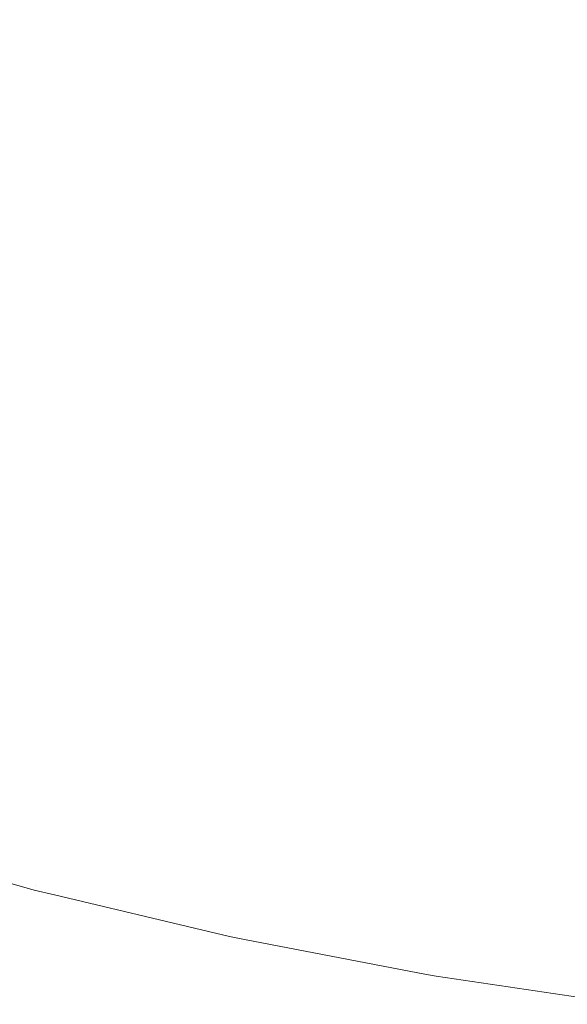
# Model space of a CAD drawing. Header units: centimetres. Extents: x -26.3 to 27.5, y 5.9 to 64.6.
# Tile 5 of 256: x -26.012 to -26.0005, y 5.901 to 5.9219. Entities that reach past the tile are written whole.
import ezdxf

# ---------------------------------------------------------------- set-up
doc = ezdxf.new("R2010")
doc.units = ezdxf.units.CM
doc.header["$LTSCALE"] = 2.54
doc.layers.add('Lucido design-1', color=7, linetype='Continuous')

# ---------------------------------------------------------------- blocks, each defined once
blk = doc.blocks.new('Gruppo-3-1')
at = {"color": 7, "linetype": 'Continuous', "lineweight": 9}
for points, invisible_edges in [([(-26.007043, 5.921459, -743.87228), (-26.010367, 5.9224, -743.87228), (-26.009651, 5.924738, -743.87556), (-26.006427, 5.923825, -743.87556)], 15), ([(-26.007043, 5.921459, -779.97228), (-26.010367, 5.9224, -779.97228), (-26.009651, 5.924738, -779.97556), (-26.006427, 5.923825, -779.97556)], 15), ([(-26.006484, 5.923606, -743.15306), (-26.009717, 5.924522, -743.15306), (-26.010449, 5.922133, -743.156442), (-26.007114, 5.921188, -743.156442)], 15), ([(-26.006484, 5.923606, -779.25306), (-26.009717, 5.924522, -779.25306), (-26.010449, 5.922133, -779.256442), (-26.007114, 5.921188, -779.256442)], 15), ([(-26.003682, 5.92066, -743.87228), (-26.007043, 5.921459, -743.87228), (-26.006427, 5.923825, -743.87556), (-26.003167, 5.92305, -743.87556)], 15), ([(-26.003682, 5.92066, -779.97228), (-26.007043, 5.921459, -779.97228), (-26.006427, 5.923825, -779.97556), (-26.003167, 5.92305, -779.97556)], 15), ([(-26.003215, 5.922829, -743.15306), (-26.006484, 5.923606, -743.15306), (-26.007114, 5.921188, -743.156442), (-26.003741, 5.920386, -743.156442)], 15), ([(-26.003215, 5.922829, -779.25306), (-26.006484, 5.923606, -779.25306), (-26.007114, 5.921188, -779.256442), (-26.003741, 5.920386, -779.256442)], 15), ([(-26.011044, 5.920191, -743.8689), (-26.014418, 5.921303, -743.8689), (-26.013648, 5.923482, -743.87228), (-26.010367, 5.9224, -743.87228)], 15), ([(-26.011044, 5.920191, -779.9689), (-26.014418, 5.921303, -779.9689), (-26.013648, 5.923482, -779.97228), (-26.010367, 5.9224, -779.97228)], 15), ([(-26.010449, 5.922133, -743.156442), (-26.013741, 5.923218, -743.156442), (-26.014525, 5.921, -743.159922), (-26.011138, 5.919884, -743.159922)], 15), ([(-26.010449, 5.922133, -779.256442), (-26.013741, 5.923218, -779.256442), (-26.014525, 5.921, -779.259922), (-26.011138, 5.919884, -779.259922)], 15), ([(-26.000291, 5.920004, -743.87228), (-26.003682, 5.92066, -743.87228), (-26.003167, 5.92305, -743.87556), (-25.999877, 5.922413, -743.87556)], 15), ([(-26.000291, 5.920004, -779.97228), (-26.003682, 5.92066, -779.97228), (-26.003167, 5.92305, -779.97556), (-25.999877, 5.922413, -779.97556)], 15), ([(-25.999916, 5.922191, -743.15306), (-26.003215, 5.922829, -743.15306), (-26.003741, 5.920386, -743.156442), (-26.000338, 5.919728, -743.156442)], 15), ([(-25.999916, 5.922191, -779.25306), (-26.003215, 5.922829, -779.25306), (-26.003741, 5.920386, -779.256442), (-26.000338, 5.919728, -779.256442)], 15), ([(-26.007625, 5.919223, -743.8689), (-26.011044, 5.920191, -743.8689), (-26.010367, 5.9224, -743.87228), (-26.007043, 5.921459, -743.87228)], 15), ([(-26.007625, 5.919223, -779.9689), (-26.011044, 5.920191, -779.9689), (-26.010367, 5.9224, -779.97228), (-26.007043, 5.921459, -779.97228)], 15), ([(-26.007114, 5.921188, -743.156442), (-26.010449, 5.922133, -743.156442), (-26.011138, 5.919884, -743.159922), (-26.007706, 5.918912, -743.159922)], 15), ([(-26.007114, 5.921188, -779.256442), (-26.010449, 5.922133, -779.256442), (-26.011138, 5.919884, -779.259922), (-26.007706, 5.918912, -779.259922)], 15), ([(-26.004169, 5.918401, -743.8689), (-26.007625, 5.919223, -743.8689), (-26.007043, 5.921459, -743.87228), (-26.003682, 5.92066, -743.87228)], 15), ([(-26.004169, 5.918401, -779.9689), (-26.007625, 5.919223, -779.9689), (-26.007043, 5.921459, -779.97228), (-26.003682, 5.92066, -779.97228)], 15), ([(-26.01168, 5.918113, -743.865425), (-26.015141, 5.919255, -743.865425), (-26.014418, 5.921303, -743.8689), (-26.011044, 5.920191, -743.8689)], 15), ([(-26.01168, 5.918113, -779.965425), (-26.015141, 5.919255, -779.965425), (-26.014418, 5.921303, -779.9689), (-26.011044, 5.920191, -779.9689)], 15), ([(-26.011138, 5.919884, -743.159922), (-26.014525, 5.921, -743.159922), (-26.015258, 5.918924, -743.163494), (-26.011782, 5.917778, -743.163494)], 15), ([(-26.011138, 5.919884, -779.259922), (-26.014525, 5.921, -779.259922), (-26.015258, 5.918924, -779.263494), (-26.011782, 5.917778, -779.263494)], 15), ([(-26.003741, 5.920386, -743.156442), (-26.007114, 5.921188, -743.156442), (-26.007706, 5.918912, -743.159922), (-26.004237, 5.918087, -743.159922)], 15), ([(-26.003741, 5.920386, -779.256442), (-26.007114, 5.921188, -779.256442), (-26.007706, 5.918912, -779.259922), (-26.004237, 5.918087, -779.259922)], 15), ([(-26.000681, 5.917726, -743.8689), (-26.004169, 5.918401, -743.8689), (-26.003682, 5.92066, -743.87228), (-26.000291, 5.920004, -743.87228)], 15), ([(-26.000681, 5.917726, -779.9689), (-26.004169, 5.918401, -779.9689), (-26.003682, 5.92066, -779.97228), (-26.000291, 5.920004, -779.97228)], 15), ([(-26.000338, 5.919728, -743.156442), (-26.003741, 5.920386, -743.156442), (-26.004237, 5.918087, -743.159922), (-26.000735, 5.91741, -743.159922)], 15), ([(-26.000338, 5.919728, -779.256442), (-26.003741, 5.920386, -779.256442), (-26.004237, 5.918087, -779.259922), (-26.000735, 5.91741, -779.259922)], 15), ([(-26.008173, 5.91712, -743.865425), (-26.01168, 5.918113, -743.865425), (-26.011044, 5.920191, -743.8689), (-26.007625, 5.919223, -743.8689)], 15), ([(-26.008173, 5.91712, -779.965425), (-26.01168, 5.918113, -779.965425), (-26.011044, 5.920191, -779.9689), (-26.007625, 5.919223, -779.9689)], 15), ([(-25.997167, 5.9172, -743.8689), (-26.000681, 5.917726, -743.8689), (-26.000291, 5.920004, -743.87228), (-25.996874, 5.919492, -743.87228)], 15), ([(-25.997167, 5.9172, -779.9689), (-26.000681, 5.917726, -779.9689), (-26.000291, 5.920004, -779.97228), (-25.996874, 5.919492, -779.97228)], 15), ([(-26.007706, 5.918912, -743.159922), (-26.011138, 5.919884, -743.159922), (-26.011782, 5.917778, -743.163494), (-26.008261, 5.916781, -743.163494)], 15), ([(-26.007706, 5.918912, -779.259922), (-26.011138, 5.919884, -779.259922), (-26.011782, 5.917778, -779.263494), (-26.008261, 5.916781, -779.263494)], 15), ([(-25.99691, 5.919215, -743.156442), (-26.000338, 5.919728, -743.156442), (-26.000735, 5.91741, -743.159922), (-25.997208, 5.916882, -743.159922)], 15), ([(-25.99691, 5.919215, -779.256442), (-26.000338, 5.919728, -779.256442), (-26.000735, 5.91741, -779.259922), (-25.997208, 5.916882, -779.259922)], 15), ([(-26.012274, 5.916173, -743.861861), (-26.015818, 5.917341, -743.861861), (-26.015141, 5.919255, -743.865425), (-26.01168, 5.918113, -743.865425)], 15), ([(-26.012274, 5.916173, -779.961861), (-26.015818, 5.917341, -779.961861), (-26.015141, 5.919255, -779.965425), (-26.01168, 5.918113, -779.965425)], 15), ([(-26.004627, 5.916277, -743.865425), (-26.008173, 5.91712, -743.865425), (-26.007625, 5.919223, -743.8689), (-26.004169, 5.918401, -743.8689)], 15), ([(-26.004627, 5.916277, -779.965425), (-26.008173, 5.91712, -779.965425), (-26.007625, 5.919223, -779.9689), (-26.004169, 5.918401, -779.9689)], 15), ([(-26.011782, 5.917778, -743.163494), (-26.015258, 5.918924, -743.163494), (-26.01594, 5.916993, -743.167152), (-26.012382, 5.91582, -743.167152)], 15), ([(-26.011782, 5.917778, -779.263494), (-26.015258, 5.918924, -779.263494), (-26.01594, 5.916993, -779.267152), (-26.012382, 5.91582, -779.267152)], 15), ([(-26.004237, 5.918087, -743.159922), (-26.007706, 5.918912, -743.159922), (-26.008261, 5.916781, -743.163494), (-26.004701, 5.915935, -743.163494)], 15), ([(-26.004237, 5.918087, -779.259922), (-26.007706, 5.918912, -779.259922), (-26.008261, 5.916781, -779.263494), (-26.004701, 5.915935, -779.263494)], 15), ([(-26.001048, 5.915585, -743.865425), (-26.004627, 5.916277, -743.865425), (-26.004169, 5.918401, -743.8689), (-26.000681, 5.917726, -743.8689)], 15), ([(-26.001048, 5.915585, -779.965425), (-26.004627, 5.916277, -779.965425), (-26.004169, 5.918401, -779.9689), (-26.000681, 5.917726, -779.9689)], 15), ([(-26.008684, 5.915156, -743.861861), (-26.012274, 5.916173, -743.861861), (-26.01168, 5.918113, -743.865425), (-26.008173, 5.91712, -743.865425)], 15), ([(-26.008684, 5.915156, -779.961861), (-26.012274, 5.916173, -779.961861), (-26.01168, 5.918113, -779.965425), (-26.008173, 5.91712, -779.965425)], 15), ([(-26.000735, 5.91741, -743.159922), (-26.004237, 5.918087, -743.159922), (-26.004701, 5.915935, -743.163494), (-26.001107, 5.91524, -743.163494)], 15), ([(-26.000735, 5.91741, -779.259922), (-26.004237, 5.918087, -779.259922), (-26.004701, 5.915935, -779.263494), (-26.001107, 5.91524, -779.263494)], 15), ([(-26.008261, 5.916781, -743.163494), (-26.011782, 5.917778, -743.163494), (-26.012382, 5.91582, -743.167152), (-26.008777, 5.914799, -743.167152)], 15), ([(-26.008261, 5.916781, -779.263494), (-26.011782, 5.917778, -779.263494), (-26.012382, 5.91582, -779.267152), (-26.008777, 5.914799, -779.267152)], 15), ([(-25.997443, 5.915045, -743.865425), (-26.001048, 5.915585, -743.865425), (-26.000681, 5.917726, -743.8689), (-25.997167, 5.9172, -743.8689)], 15), ([(-25.997443, 5.915045, -779.965425), (-26.001048, 5.915585, -779.965425), (-26.000681, 5.917726, -779.9689), (-25.997167, 5.9172, -779.9689)], 15), ([(-25.997208, 5.916882, -743.159922), (-26.000735, 5.91741, -743.159922), (-26.001107, 5.91524, -743.163494), (-25.997488, 5.914698, -743.163494)], 15), ([(-25.997208, 5.916882, -779.259922), (-26.000735, 5.91741, -779.259922), (-26.001107, 5.91524, -779.263494), (-25.997488, 5.914698, -779.263494)], 15), ([(-26.005054, 5.914293, -743.861861), (-26.008684, 5.915156, -743.861861), (-26.008173, 5.91712, -743.865425), (-26.004627, 5.916277, -743.865425)], 15), ([(-26.005054, 5.914293, -779.961861), (-26.008684, 5.915156, -779.961861), (-26.008173, 5.91712, -779.965425), (-26.004627, 5.916277, -779.965425)], 15), ([(-26.004701, 5.915935, -743.163494), (-26.008261, 5.916781, -743.163494), (-26.008777, 5.914799, -743.167152), (-26.005132, 5.913932, -743.167152)], 15), ([(-26.004701, 5.915935, -779.263494), (-26.008261, 5.916781, -779.263494), (-26.008777, 5.914799, -779.267152), (-26.005132, 5.913932, -779.267152)], 15), ([(-26.001391, 5.913584, -743.861861), (-26.005054, 5.914293, -743.861861), (-26.004627, 5.916277, -743.865425), (-26.001048, 5.915585, -743.865425)], 15), ([(-26.001391, 5.913584, -779.961861), (-26.005054, 5.914293, -779.961861), (-26.004627, 5.916277, -779.965425), (-26.001048, 5.915585, -779.965425)], 15), ([(-26.009159, 5.913333, -743.858213), (-26.012826, 5.914371, -743.858213), (-26.012274, 5.916173, -743.861861), (-26.008684, 5.915156, -743.861861)], 15), ([(-26.009159, 5.913333, -779.958213), (-26.012826, 5.914371, -779.958213), (-26.012274, 5.916173, -779.961861), (-26.008684, 5.915156, -779.961861)], 15), ([(-26.008777, 5.914799, -743.167152), (-26.012382, 5.91582, -743.167152), (-26.012936, 5.914012, -743.17089), (-26.009254, 5.912969, -743.17089)], 15), ([(-26.008777, 5.914799, -779.267152), (-26.012382, 5.91582, -779.267152), (-26.012936, 5.914012, -779.27089), (-26.009254, 5.912969, -779.27089)], 15), ([(-26.001107, 5.91524, -743.163494), (-26.004701, 5.915935, -743.163494), (-26.005132, 5.913932, -743.167152), (-26.001453, 5.913221, -743.167152)], 15), ([(-26.001107, 5.91524, -779.263494), (-26.004701, 5.915935, -779.263494), (-26.005132, 5.913932, -779.267152), (-26.001453, 5.913221, -779.267152)], 15), ([(-25.997701, 5.913032, -743.861861), (-26.001391, 5.913584, -743.861861), (-26.001048, 5.915585, -743.865425), (-25.997443, 5.915045, -743.865425)], 15), ([(-25.997701, 5.913032, -779.961861), (-26.001391, 5.913584, -779.961861), (-26.001048, 5.915585, -779.965425), (-25.997443, 5.915045, -779.965425)], 15), ([(-26.005451, 5.912451, -743.858213), (-26.009159, 5.913333, -743.858213), (-26.008684, 5.915156, -743.861861), (-26.005054, 5.914293, -743.861861)], 15), ([(-26.005451, 5.912451, -779.958213), (-26.009159, 5.913333, -779.958213), (-26.008684, 5.915156, -779.961861), (-26.005054, 5.914293, -779.961861)], 15), ([(-25.997488, 5.914698, -743.163494), (-26.001107, 5.91524, -743.163494), (-26.001453, 5.913221, -743.167152), (-25.997748, 5.912666, -743.167152)], 15), ([(-25.997488, 5.914698, -779.263494), (-26.001107, 5.91524, -779.263494), (-26.001453, 5.913221, -779.267152), (-25.997748, 5.912666, -779.267152)], 15), ([(-26.005132, 5.913932, -743.167152), (-26.008777, 5.914799, -743.167152), (-26.009254, 5.912969, -743.17089), (-26.00553, 5.912084, -743.17089)], 15), ([(-26.005132, 5.913932, -779.267152), (-26.008777, 5.914799, -779.267152), (-26.009254, 5.912969, -779.27089), (-26.00553, 5.912084, -779.27089)], 15), ([(-26.009596, 5.911655, -743.854488), (-26.013333, 5.912714, -743.854488), (-26.012826, 5.914371, -743.858213), (-26.009159, 5.913333, -743.858213)], 15), ([(-26.009596, 5.911655, -779.954488), (-26.013333, 5.912714, -779.954488), (-26.012826, 5.914371, -779.958213), (-26.009159, 5.913333, -779.958213)], 15), ([(-26.00171, 5.911728, -743.858213), (-26.005451, 5.912451, -743.858213), (-26.005054, 5.914293, -743.861861), (-26.001391, 5.913584, -743.861861)], 15), ([(-26.00171, 5.911728, -779.958213), (-26.005451, 5.912451, -779.958213), (-26.005054, 5.914293, -779.961861), (-26.001391, 5.913584, -779.961861)], 15), ([(-26.009254, 5.912969, -743.17089), (-26.012936, 5.914012, -743.17089), (-26.013443, 5.912356, -743.174699), (-26.00969, 5.911294, -743.174699)], 15), ([(-26.009254, 5.912969, -779.27089), (-26.012936, 5.914012, -779.27089), (-26.013443, 5.912356, -779.274699), (-26.00969, 5.911294, -779.274699)], 15), ([(-26.001453, 5.913221, -743.167152), (-26.005132, 5.913932, -743.167152), (-26.00553, 5.912084, -743.17089), (-26.001773, 5.911357, -743.17089)], 15), ([(-26.001453, 5.913221, -779.267152), (-26.005132, 5.913932, -779.267152), (-26.00553, 5.912084, -779.27089), (-26.001773, 5.911357, -779.27089)], 15), ([(-25.997941, 5.911163, -743.858213), (-26.00171, 5.911728, -743.858213), (-26.001391, 5.913584, -743.861861), (-25.997701, 5.913032, -743.861861)], 15), ([(-25.997941, 5.911163, -779.958213), (-26.00171, 5.911728, -779.958213), (-26.001391, 5.913584, -779.961861), (-25.997701, 5.913032, -779.961861)], 15), ([(-26.005817, 5.910756, -743.854488), (-26.009596, 5.911655, -743.854488), (-26.009159, 5.913333, -743.858213), (-26.005451, 5.912451, -743.858213)], 15), ([(-26.005817, 5.910756, -779.954488), (-26.009596, 5.911655, -779.954488), (-26.009159, 5.913333, -779.958213), (-26.005451, 5.912451, -779.958213)], 15), ([(-25.997748, 5.912666, -743.167152), (-26.001453, 5.913221, -743.167152), (-26.001773, 5.911357, -743.17089), (-25.997988, 5.910791, -743.17089)], 15), ([(-25.997748, 5.912666, -779.267152), (-26.001453, 5.913221, -779.267152), (-26.001773, 5.911357, -779.27089), (-25.997988, 5.910791, -779.27089)], 15), ([(-26.00553, 5.912084, -743.17089), (-26.009254, 5.912969, -743.17089), (-26.00969, 5.911294, -743.174699), (-26.005895, 5.910391, -743.174699)], 15), ([(-26.00553, 5.912084, -779.27089), (-26.009254, 5.912969, -779.27089), (-26.00969, 5.911294, -779.274699), (-26.005895, 5.910391, -779.274699)], 15), ([(-26.009994, 5.910126, -743.850691), (-26.013796, 5.911202, -743.850691), (-26.013333, 5.912714, -743.854488), (-26.009596, 5.911655, -743.854488)], 15), ([(-26.009994, 5.910126, -779.950691), (-26.013796, 5.911202, -779.950691), (-26.013333, 5.912714, -779.954488), (-26.009596, 5.911655, -779.954488)], 15), ([(-26.002003, 5.910019, -743.854488), (-26.005817, 5.910756, -743.854488), (-26.005451, 5.912451, -743.858213), (-26.00171, 5.911728, -743.858213)], 15), ([(-26.002003, 5.910019, -779.954488), (-26.005817, 5.910756, -779.954488), (-26.005451, 5.912451, -779.958213), (-26.00171, 5.911728, -779.958213)], 15), ([(-26.00969, 5.911294, -743.174699), (-26.013443, 5.912356, -743.174699), (-26.013902, 5.910856, -743.178574), (-26.010085, 5.909775, -743.178574)], 15), ([(-26.00969, 5.911294, -779.274699), (-26.013443, 5.912356, -779.274699), (-26.013902, 5.910856, -779.278574), (-26.010085, 5.909775, -779.278574)], 15), ([(-26.001773, 5.911357, -743.17089), (-26.00553, 5.912084, -743.17089), (-26.005895, 5.910391, -743.174699), (-26.002066, 5.909651, -743.174699)], 15), ([(-26.001773, 5.911357, -779.27089), (-26.00553, 5.912084, -779.27089), (-26.005895, 5.910391, -779.274699), (-26.002066, 5.909651, -779.274699)], 15), ([(-26.00615, 5.909211, -743.850691), (-26.009994, 5.910126, -743.850691), (-26.009596, 5.911655, -743.854488), (-26.005817, 5.910756, -743.854488)], 15), ([(-26.00615, 5.909211, -779.950691), (-26.009994, 5.910126, -779.950691), (-26.009596, 5.911655, -779.954488), (-26.005817, 5.910756, -779.954488)], 15), ([(-25.998161, 5.909444, -743.854488), (-26.002003, 5.910019, -743.854488), (-26.00171, 5.911728, -743.858213), (-25.997941, 5.911163, -743.858213)], 15), ([(-25.998161, 5.909444, -779.954488), (-26.002003, 5.910019, -779.954488), (-26.00171, 5.911728, -779.958213), (-25.997941, 5.911163, -779.958213)], 15), ([(-26.010353, 5.908747, -743.846829), (-26.014213, 5.90984, -743.846829), (-26.013796, 5.911202, -743.850691), (-26.009994, 5.910126, -743.850691)], 15), ([(-26.010353, 5.908747, -779.946829), (-26.014213, 5.90984, -779.946829), (-26.013796, 5.911202, -779.950691), (-26.009994, 5.910126, -779.950691)], 15), ([(-26.005895, 5.910391, -743.174699), (-26.00969, 5.911294, -743.174699), (-26.010085, 5.909775, -743.178574), (-26.006226, 5.908857, -743.178574)], 15), ([(-26.005895, 5.910391, -779.274699), (-26.00969, 5.911294, -779.274699), (-26.010085, 5.909775, -779.278574), (-26.006226, 5.908857, -779.278574)], 15), ([(-25.997988, 5.910791, -743.17089), (-26.001773, 5.911357, -743.17089), (-26.002066, 5.909651, -743.174699), (-25.998208, 5.909073, -743.174699)], 15), ([(-25.997988, 5.910791, -779.27089), (-26.001773, 5.911357, -779.27089), (-26.002066, 5.909651, -779.274699), (-25.998208, 5.909073, -779.274699)], 15), ([(-26.010085, 5.909775, -743.178574), (-26.013902, 5.910856, -743.178574), (-26.014314, 5.909513, -743.182507), (-26.010439, 5.908416, -743.182507)], 15), ([(-26.010085, 5.909775, -779.278574), (-26.013902, 5.910856, -779.278574), (-26.014314, 5.909513, -779.282507), (-26.010439, 5.908416, -779.282507)], 15), ([(-26.00227, 5.908461, -743.850691), (-26.00615, 5.909211, -743.850691), (-26.005817, 5.910756, -743.854488), (-26.002003, 5.910019, -743.854488)], 15), ([(-26.00227, 5.908461, -779.950691), (-26.00615, 5.909211, -779.950691), (-26.005817, 5.910756, -779.954488), (-26.002003, 5.910019, -779.954488)], 15), ([(-26.002066, 5.909651, -743.174699), (-26.005895, 5.910391, -743.174699), (-26.006226, 5.908857, -743.178574), (-26.002331, 5.908104, -743.178574)], 15), ([(-26.002066, 5.909651, -779.274699), (-26.005895, 5.910391, -779.274699), (-26.006226, 5.908857, -779.278574), (-26.002331, 5.908104, -779.278574)], 15), ([(-26.00645, 5.907819, -743.846829), (-26.010353, 5.908747, -743.846829), (-26.009994, 5.910126, -743.850691), (-26.00615, 5.909211, -743.850691)], 15), ([(-26.00645, 5.907819, -779.946829), (-26.010353, 5.908747, -779.946829), (-26.009994, 5.910126, -779.950691), (-26.00615, 5.909211, -779.950691)], 15), ([(-25.998361, 5.907876, -743.850691), (-26.00227, 5.908461, -743.850691), (-26.002003, 5.910019, -743.854488), (-25.998161, 5.909444, -743.854488)], 15), ([(-25.998361, 5.907876, -779.950691), (-26.00227, 5.908461, -779.950691), (-26.002003, 5.910019, -779.954488), (-25.998161, 5.909444, -779.954488)], 15), ([(-26.010672, 5.907523, -743.842909), (-26.014584, 5.908631, -743.842909), (-26.014213, 5.90984, -743.846829), (-26.010353, 5.908747, -743.846829)], 15), ([(-26.010672, 5.907523, -779.942909), (-26.014584, 5.908631, -779.942909), (-26.014213, 5.90984, -779.946829), (-26.010353, 5.908747, -779.946829)], 15), ([(-26.006226, 5.908857, -743.178574), (-26.010085, 5.909775, -743.178574), (-26.010439, 5.908416, -743.182507), (-26.006522, 5.907484, -743.182507)], 15), ([(-26.006226, 5.908857, -779.278574), (-26.010085, 5.909775, -779.278574), (-26.010439, 5.908416, -779.282507), (-26.006522, 5.907484, -779.282507)], 15), ([(-25.998208, 5.909073, -743.174699), (-26.002066, 5.909651, -743.174699), (-26.002331, 5.908104, -743.178574), (-25.998408, 5.907517, -743.178574)], 15), ([(-25.998208, 5.909073, -779.274699), (-26.002066, 5.909651, -779.274699), (-26.002331, 5.908104, -779.278574), (-25.998408, 5.907517, -779.278574)], 15), ([(-26.010439, 5.908416, -743.182507), (-26.014314, 5.909513, -743.182507), (-26.014676, 5.908329, -743.186492), (-26.010751, 5.907218, -743.186492)], 15), ([(-26.010439, 5.908416, -779.282507), (-26.014314, 5.909513, -779.282507), (-26.014676, 5.908329, -779.286492), (-26.010751, 5.907218, -779.286492)], 15), ([(-26.00251, 5.907057, -743.846829), (-26.00645, 5.907819, -743.846829), (-26.00615, 5.909211, -743.850691), (-26.00227, 5.908461, -743.850691)], 15), ([(-26.00251, 5.907057, -779.946829), (-26.00645, 5.907819, -779.946829), (-26.00615, 5.909211, -779.950691), (-26.00227, 5.908461, -779.950691)], 15), ([(-26.006716, 5.906582, -743.842909), (-26.010672, 5.907523, -743.842909), (-26.010353, 5.908747, -743.846829), (-26.00645, 5.907819, -743.846829)], 15), ([(-26.006716, 5.906582, -779.942909), (-26.010672, 5.907523, -779.942909), (-26.010353, 5.908747, -779.946829), (-26.00645, 5.907819, -779.946829)], 15), ([(-26.002331, 5.908104, -743.178574), (-26.006226, 5.908857, -743.178574), (-26.006522, 5.907484, -743.182507), (-26.002568, 5.906719, -743.182507)], 15), ([(-26.002331, 5.908104, -779.278574), (-26.006226, 5.908857, -779.278574), (-26.006522, 5.907484, -779.282507), (-26.002568, 5.906719, -779.282507)], 15), ([(-26.01095, 5.906455, -743.838936), (-26.014907, 5.907575, -743.838936), (-26.014584, 5.908631, -743.842909), (-26.010672, 5.907523, -743.842909)], 15), ([(-26.01095, 5.906455, -779.938936), (-26.014907, 5.907575, -779.938936), (-26.014584, 5.908631, -779.942909), (-26.010672, 5.907523, -779.942909)], 15), ([(-26.010751, 5.907218, -743.186492), (-26.014676, 5.908329, -743.186492), (-26.01499, 5.907306, -743.190522), (-26.011021, 5.906182, -743.190522)], 15), ([(-26.010751, 5.907218, -779.286492), (-26.014676, 5.908329, -779.286492), (-26.01499, 5.907306, -779.290522), (-26.011021, 5.906182, -779.290522)], 15), ([(-26.006522, 5.907484, -743.182507), (-26.010439, 5.908416, -743.182507), (-26.010751, 5.907218, -743.186492), (-26.006783, 5.906274, -743.186492)], 15), ([(-26.006522, 5.907484, -779.282507), (-26.010439, 5.908416, -779.282507), (-26.010751, 5.907218, -779.286492), (-26.006783, 5.906274, -779.286492)], 15), ([(-25.998542, 5.906463, -743.846829), (-26.00251, 5.907057, -743.846829), (-26.00227, 5.908461, -743.850691), (-25.998361, 5.907876, -743.850691)], 15), ([(-25.998542, 5.906463, -779.946829), (-26.00251, 5.907057, -779.946829), (-26.00227, 5.908461, -779.950691), (-25.998361, 5.907876, -779.950691)], 15), ([(-25.998408, 5.907517, -743.178574), (-26.002331, 5.908104, -743.178574), (-26.002568, 5.906719, -743.182507), (-25.998586, 5.906123, -743.182507)], 15), ([(-25.998408, 5.907517, -779.278574), (-26.002331, 5.908104, -779.278574), (-26.002568, 5.906719, -779.282507), (-25.998586, 5.906123, -779.282507)], 15), ([(-26.002724, 5.90581, -743.842909), (-26.006716, 5.906582, -743.842909), (-26.00645, 5.907819, -743.846829), (-26.00251, 5.907057, -743.846829)], 15), ([(-26.002724, 5.90581, -779.942909), (-26.006716, 5.906582, -779.942909), (-26.00645, 5.907819, -779.946829), (-26.00251, 5.907057, -779.946829)], 15), ([(-26.011187, 5.905546, -743.834917), (-26.015182, 5.906677, -743.834917), (-26.014907, 5.907575, -743.838936), (-26.01095, 5.906455, -743.838936)], 15), ([(-26.011187, 5.905546, -779.934917), (-26.015182, 5.906677, -779.934917), (-26.014907, 5.907575, -779.938936), (-26.01095, 5.906455, -779.938936)], 15), ([(-26.006949, 5.905503, -743.838936), (-26.01095, 5.906455, -743.838936), (-26.010672, 5.907523, -743.842909), (-26.006716, 5.906582, -743.842909)], 15), ([(-26.006949, 5.905503, -779.938936), (-26.01095, 5.906455, -779.938936), (-26.010672, 5.907523, -779.942909), (-26.006716, 5.906582, -779.942909)], 15), ([(-26.002568, 5.906719, -743.182507), (-26.006522, 5.907484, -743.182507), (-26.006783, 5.906274, -743.186492), (-26.002778, 5.905499, -743.186492)], 15), ([(-26.002568, 5.906719, -779.282507), (-26.006522, 5.907484, -779.282507), (-26.006783, 5.906274, -779.286492), (-26.002778, 5.905499, -779.286492)], 15), ([(-26.011021, 5.906182, -743.190522), (-26.01499, 5.907306, -743.190522), (-26.015253, 5.906445, -743.194589), (-26.011248, 5.905311, -743.194589)], 15), ([(-26.011021, 5.906182, -779.290522), (-26.01499, 5.907306, -779.290522), (-26.015253, 5.906445, -779.294589), (-26.011248, 5.905311, -779.294589)], 15), ([(-26.006783, 5.906274, -743.186492), (-26.010751, 5.907218, -743.186492), (-26.011021, 5.906182, -743.190522), (-26.007008, 5.905228, -743.190522)], 15), ([(-26.006783, 5.906274, -779.286492), (-26.010751, 5.907218, -779.286492), (-26.011021, 5.906182, -779.290522), (-26.007008, 5.905228, -779.290522)], 15), ([(-25.998703, 5.905208, -743.842909), (-26.002724, 5.90581, -743.842909), (-26.00251, 5.907057, -743.846829), (-25.998542, 5.906463, -743.846829)], 15), ([(-25.998703, 5.905208, -779.942909), (-26.002724, 5.90581, -779.942909), (-26.00251, 5.907057, -779.946829), (-25.998542, 5.906463, -779.946829)], 15), ([(-26.011382, 5.904797, -743.83086), (-26.015409, 5.905937, -743.83086), (-26.015182, 5.906677, -743.834917), (-26.011187, 5.905546, -743.834917)], 15), ([(-26.011382, 5.904797, -779.93086), (-26.015409, 5.905937, -779.93086), (-26.015182, 5.906677, -779.934917), (-26.011187, 5.905546, -779.934917)], 15), ([(-25.998586, 5.906123, -743.182507), (-26.002568, 5.906719, -743.182507), (-26.002778, 5.905499, -743.186492), (-25.998743, 5.904895, -743.186492)], 15), ([(-25.998586, 5.906123, -779.282507), (-26.002568, 5.906719, -779.282507), (-26.002778, 5.905499, -779.286492), (-25.998743, 5.904895, -779.286492)], 15), ([(-26.011248, 5.905311, -743.194589), (-26.015253, 5.906445, -743.194589), (-26.015467, 5.905748, -743.198686), (-26.011432, 5.904605, -743.198686)], 15), ([(-26.011248, 5.905311, -779.294589), (-26.015253, 5.906445, -779.294589), (-26.015467, 5.905748, -779.298686), (-26.011432, 5.904605, -779.298686)], 15), ([(-26.007147, 5.904585, -743.834917), (-26.011187, 5.905546, -743.834917), (-26.01095, 5.906455, -743.838936), (-26.006949, 5.905503, -743.838936)], 15), ([(-26.007147, 5.904585, -779.934917), (-26.011187, 5.905546, -779.934917), (-26.01095, 5.906455, -779.938936), (-26.006949, 5.905503, -779.938936)], 15), ([(-26.002911, 5.904722, -743.838936), (-26.006949, 5.905503, -743.838936), (-26.006716, 5.906582, -743.842909), (-26.002724, 5.90581, -743.842909)], 15), ([(-26.002911, 5.904722, -779.938936), (-26.006949, 5.905503, -779.938936), (-26.006716, 5.906582, -779.942909), (-26.002724, 5.90581, -779.942909)], 15), ([(-26.002778, 5.905499, -743.186492), (-26.006783, 5.906274, -743.186492), (-26.007008, 5.905228, -743.190522), (-26.002958, 5.904445, -743.190522)], 15), ([(-26.002778, 5.905499, -779.286492), (-26.006783, 5.906274, -779.286492), (-26.007008, 5.905228, -779.290522), (-26.002958, 5.904445, -779.290522)], 15), ([(-26.007008, 5.905228, -743.190522), (-26.011021, 5.906182, -743.190522), (-26.011248, 5.905311, -743.194589), (-26.007198, 5.904348, -743.194589)], 15), ([(-26.007008, 5.905228, -779.290522), (-26.011021, 5.906182, -779.290522), (-26.011248, 5.905311, -779.294589), (-26.007198, 5.904348, -779.294589)], 15), ([(-26.011534, 5.904211, -743.826771), (-26.015586, 5.905358, -743.826771), (-26.015409, 5.905937, -743.83086), (-26.011382, 5.904797, -743.83086)], 15), ([(-26.011534, 5.904211, -779.926771), (-26.015586, 5.905358, -779.926771), (-26.015409, 5.905937, -779.93086), (-26.011382, 5.904797, -779.93086)], 15), ([(-25.998843, 5.904113, -743.838936), (-26.002911, 5.904722, -743.838936), (-26.002724, 5.90581, -743.842909), (-25.998703, 5.905208, -743.842909)], 15), ([(-25.998843, 5.904113, -779.938936), (-26.002911, 5.904722, -779.938936), (-26.002724, 5.90581, -779.942909), (-25.998703, 5.905208, -779.942909)], 15), ([(-26.011432, 5.904605, -743.198686), (-26.015467, 5.905748, -743.198686), (-26.01563, 5.905214, -743.202807), (-26.011572, 5.904065, -743.202807)], 15), ([(-26.011432, 5.904605, -779.298686), (-26.015467, 5.905748, -779.298686), (-26.01563, 5.905214, -779.302807), (-26.011572, 5.904065, -779.302807)], 15), ([(-26.00731, 5.903829, -743.83086), (-26.011382, 5.904797, -743.83086), (-26.011187, 5.905546, -743.834917), (-26.007147, 5.904585, -743.834917)], 15), ([(-26.00731, 5.903829, -779.93086), (-26.011382, 5.904797, -779.93086), (-26.011187, 5.905546, -779.934917), (-26.007147, 5.904585, -779.934917)], 15), ([(-26.00307, 5.903796, -743.834917), (-26.007147, 5.904585, -743.834917), (-26.006949, 5.905503, -743.838936), (-26.002911, 5.904722, -743.838936)], 15), ([(-26.00307, 5.903796, -779.934917), (-26.007147, 5.904585, -779.934917), (-26.006949, 5.905503, -779.938936), (-26.002911, 5.904722, -779.938936)], 15), ([(-25.998743, 5.904895, -743.186492), (-26.002778, 5.905499, -743.186492), (-26.002958, 5.904445, -743.190522), (-25.998879, 5.903834, -743.190522)], 15), ([(-25.998743, 5.904895, -779.286492), (-26.002778, 5.905499, -779.286492), (-26.002958, 5.904445, -779.290522), (-25.998879, 5.903834, -779.290522)], 15), ([(-26.011572, 5.904065, -743.202807), (-26.01563, 5.905214, -743.202807), (-26.015743, 5.904845, -743.206944), (-26.011669, 5.903691, -743.206944)], 15), ([(-26.011572, 5.904065, -779.302807), (-26.01563, 5.905214, -779.302807), (-26.015743, 5.904845, -779.306944), (-26.011669, 5.903691, -779.306944)], 15), ([(-26.011644, 5.903788, -743.822656), (-26.015714, 5.904941, -743.822656), (-26.015586, 5.905358, -743.826771), (-26.011534, 5.904211, -743.826771)], 15), ([(-26.011644, 5.903788, -779.922656), (-26.015714, 5.904941, -779.922656), (-26.015586, 5.905358, -779.926771), (-26.011534, 5.904211, -779.926771)], 15), ([(-26.007198, 5.904348, -743.194589), (-26.011248, 5.905311, -743.194589), (-26.011432, 5.904605, -743.198686), (-26.007351, 5.903634, -743.198686)], 15), ([(-26.007198, 5.904348, -779.294589), (-26.011248, 5.905311, -779.294589), (-26.011432, 5.904605, -779.298686), (-26.007351, 5.903634, -779.298686)], 15), ([(-26.002958, 5.904445, -743.190522), (-26.007008, 5.905228, -743.190522), (-26.007198, 5.904348, -743.194589), (-26.003111, 5.903557, -743.194589)], 15), ([(-26.002958, 5.904445, -779.290522), (-26.007008, 5.905228, -779.290522), (-26.007198, 5.904348, -779.294589), (-26.003111, 5.903557, -779.294589)], 15), ([(-26.011669, 5.903691, -743.206944), (-26.015743, 5.904845, -743.206944), (-26.015806, 5.904641, -743.211089), (-26.011723, 5.903484, -743.211089)], 15), ([(-26.011669, 5.903691, -779.306944), (-26.015743, 5.904845, -779.306944), (-26.015806, 5.904641, -779.311089), (-26.011723, 5.903484, -779.311089)], 15), ([(-26.011711, 5.903531, -743.818524), (-26.015792, 5.904686, -743.818524), (-26.015714, 5.904941, -743.822656), (-26.011644, 5.903788, -743.822656)], 15), ([(-26.011711, 5.903531, -779.918524), (-26.015792, 5.904686, -779.918524), (-26.015714, 5.904941, -779.922656), (-26.011644, 5.903788, -779.922656)], 15), ([(-26.007437, 5.903236, -743.826771), (-26.011534, 5.904211, -743.826771), (-26.011382, 5.904797, -743.83086), (-26.00731, 5.903829, -743.83086)], 15), ([(-26.007437, 5.903236, -779.926771), (-26.011534, 5.904211, -779.926771), (-26.011382, 5.904797, -779.93086), (-26.00731, 5.903829, -779.93086)], 15), ([(-26.015279, 5.904442, -743.214164), (-26.011735, 5.903439, -743.214164), (-26.011723, 5.903484, -743.211089), (-26.015806, 5.904641, -743.211089)], 14), ([(-26.015279, 5.904442, -779.314164), (-26.011735, 5.903439, -779.314164), (-26.011723, 5.903484, -779.311089), (-26.015806, 5.904641, -779.311089)], 14), ([(-26.015792, 5.904686, -743.818524), (-26.011711, 5.903531, -743.818524), (-26.011735, 5.903439, -743.814164), (-26.015279, 5.904442, -743.814164)], 11), ([(-26.015792, 5.904686, -779.918524), (-26.011711, 5.903531, -779.918524), (-26.011735, 5.903439, -779.914164), (-26.015279, 5.904442, -779.914164)], 11), ([(-26.007351, 5.903634, -743.198686), (-26.011432, 5.904605, -743.198686), (-26.011572, 5.904065, -743.202807), (-26.007469, 5.903089, -743.202807)], 15), ([(-26.007351, 5.903634, -779.298686), (-26.011432, 5.904605, -779.298686), (-26.011572, 5.904065, -779.302807), (-26.007469, 5.903089, -779.302807)], 15), ([(-26.0032, 5.903034, -743.83086), (-26.00731, 5.903829, -743.83086), (-26.007147, 5.904585, -743.834917), (-26.00307, 5.903796, -743.834917)], 15), ([(-26.0032, 5.903034, -779.93086), (-26.00731, 5.903829, -779.93086), (-26.007147, 5.904585, -779.934917), (-26.00307, 5.903796, -779.934917)], 15), ([(-25.998963, 5.903182, -743.834917), (-26.00307, 5.903796, -743.834917), (-26.002911, 5.904722, -743.838936), (-25.998843, 5.904113, -743.838936)], 15), ([(-25.998963, 5.903182, -779.934917), (-26.00307, 5.903796, -779.934917), (-26.002911, 5.904722, -779.938936), (-25.998843, 5.904113, -779.938936)], 15), ([(-26.011735, 5.903439, -743.214164), (-26.015279, 5.904442, -743.214164), (-26.015279, 5.904442, -743.814164), (-26.011735, 5.903439, -743.814164)], 10), ([(-26.011735, 5.903439, -779.314164), (-26.015279, 5.904442, -779.314164), (-26.015279, 5.904442, -779.914164), (-26.011735, 5.903439, -779.914164)], 10), ([(-26.003111, 5.903557, -743.194589), (-26.007198, 5.904348, -743.194589), (-26.007351, 5.903634, -743.198686), (-26.003234, 5.902838, -743.198686)], 15), ([(-26.003111, 5.903557, -779.294589), (-26.007198, 5.904348, -779.294589), (-26.007351, 5.903634, -779.298686), (-26.003234, 5.902838, -779.298686)], 15), ([(-25.998879, 5.903834, -743.190522), (-26.002958, 5.904445, -743.190522), (-26.003111, 5.903557, -743.194589), (-25.998993, 5.902941, -743.194589)], 15), ([(-25.998879, 5.903834, -779.290522), (-26.002958, 5.904445, -779.290522), (-26.003111, 5.903557, -779.294589), (-25.998993, 5.902941, -779.294589)], 15), ([(-26.007529, 5.90281, -743.822656), (-26.011644, 5.903788, -743.822656), (-26.011534, 5.904211, -743.826771), (-26.007437, 5.903236, -743.826771)], 15), ([(-26.007529, 5.90281, -779.922656), (-26.011644, 5.903788, -779.922656), (-26.011534, 5.904211, -779.926771), (-26.007437, 5.903236, -779.926771)], 15), ([(-26.007469, 5.903089, -743.202807), (-26.011572, 5.904065, -743.202807), (-26.011669, 5.903691, -743.206944), (-26.00755, 5.902712, -743.206944)], 15), ([(-26.007469, 5.903089, -779.302807), (-26.011572, 5.904065, -779.302807), (-26.011669, 5.903691, -779.306944), (-26.00755, 5.902712, -779.306944)], 15), ([(-26.007585, 5.902549, -743.818524), (-26.011711, 5.903531, -743.818524), (-26.011644, 5.903788, -743.822656), (-26.007529, 5.90281, -743.822656)], 15), ([(-26.007585, 5.902549, -779.918524), (-26.011711, 5.903531, -779.918524), (-26.011644, 5.903788, -779.922656), (-26.007529, 5.90281, -779.922656)], 15), ([(-26.003303, 5.902437, -743.826771), (-26.007437, 5.903236, -743.826771), (-26.00731, 5.903829, -743.83086), (-26.0032, 5.903034, -743.83086)], 15), ([(-26.003303, 5.902437, -779.926771), (-26.007437, 5.903236, -779.926771), (-26.00731, 5.903829, -779.93086), (-26.0032, 5.903034, -779.93086)], 15), ([(-25.999061, 5.902414, -743.83086), (-26.0032, 5.903034, -743.83086), (-26.00307, 5.903796, -743.834917), (-25.998963, 5.903182, -743.834917)], 15), ([(-25.999061, 5.902414, -779.93086), (-26.0032, 5.903034, -779.93086), (-26.00307, 5.903796, -779.934917), (-25.998963, 5.903182, -779.934917)], 15), ([(-26.011307, 5.903337, -743.814164), (-26.011735, 5.903439, -743.814164), (-26.011711, 5.903531, -743.818524)], 10), ([(-26.011307, 5.903337, -779.914164), (-26.011735, 5.903439, -779.914164), (-26.011711, 5.903531, -779.918524)], 10), ([(-26.00755, 5.902712, -743.206944), (-26.011669, 5.903691, -743.206944), (-26.011723, 5.903484, -743.211089), (-26.007595, 5.902503, -743.211089)], 15), ([(-26.00755, 5.902712, -779.306944), (-26.011669, 5.903691, -779.306944), (-26.011723, 5.903484, -779.311089), (-26.007595, 5.902503, -779.311089)], 15), ([(-26.011711, 5.903531, -743.818524), (-26.007585, 5.902549, -743.818524), (-26.007605, 5.902456, -743.814164), (-26.011307, 5.903337, -743.814164)], 11), ([(-26.011711, 5.903531, -779.918524), (-26.007585, 5.902549, -779.918524), (-26.007605, 5.902456, -779.914164), (-26.011307, 5.903337, -779.914164)], 11), ([(-26.003234, 5.902838, -743.198686), (-26.007351, 5.903634, -743.198686), (-26.007469, 5.903089, -743.202807), (-26.003328, 5.902288, -743.202807)], 15), ([(-26.003234, 5.902838, -779.298686), (-26.007351, 5.903634, -779.298686), (-26.007469, 5.903089, -779.302807), (-26.003328, 5.902288, -779.302807)], 15), ([(-25.998993, 5.902941, -743.194589), (-26.003111, 5.903557, -743.194589), (-26.003234, 5.902838, -743.198686), (-25.999086, 5.902217, -743.198686)], 15), ([(-25.998993, 5.902941, -779.294589), (-26.003111, 5.903557, -779.294589), (-26.003234, 5.902838, -779.298686), (-25.999086, 5.902217, -779.298686)], 15), ([(-26.011723, 5.903484, -743.211089), (-26.011735, 5.903439, -743.214164), (-26.011307, 5.903337, -743.214164)], 9), ([(-26.011723, 5.903484, -779.311089), (-26.011735, 5.903439, -779.314164), (-26.011307, 5.903337, -779.314164)], 9), ([(-26.011735, 5.903439, -743.814164), (-26.011307, 5.903337, -743.814164), (-26.011307, 5.903337, -743.214164), (-26.011735, 5.903439, -743.214164)], 10), ([(-26.011735, 5.903439, -779.914164), (-26.011307, 5.903337, -779.914164), (-26.011307, 5.903337, -779.314164), (-26.011735, 5.903439, -779.314164)], 10), ([(-26.011307, 5.903337, -743.214164), (-26.007605, 5.902456, -743.214164), (-26.007595, 5.902503, -743.211089), (-26.011723, 5.903484, -743.211089)], 14), ([(-26.011307, 5.903337, -779.314164), (-26.007605, 5.902456, -779.314164), (-26.007595, 5.902503, -779.311089), (-26.011723, 5.903484, -779.311089)], 14), ([(-26.007605, 5.902456, -743.214164), (-26.011307, 5.903337, -743.214164), (-26.011307, 5.903337, -743.814164), (-26.007605, 5.902456, -743.814164)], 10), ([(-26.007605, 5.902456, -779.314164), (-26.011307, 5.903337, -779.314164), (-26.011307, 5.903337, -779.914164), (-26.007605, 5.902456, -779.914164)], 10), ([(-26.003328, 5.902288, -743.202807), (-26.007469, 5.903089, -743.202807), (-26.00755, 5.902712, -743.206944), (-26.003393, 5.901908, -743.206944)], 15), ([(-26.003328, 5.902288, -779.302807), (-26.007469, 5.903089, -779.302807), (-26.00755, 5.902712, -779.306944), (-26.003393, 5.901908, -779.306944)], 15), ([(-26.003376, 5.902006, -743.822656), (-26.007529, 5.90281, -743.822656), (-26.007437, 5.903236, -743.826771), (-26.003303, 5.902437, -743.826771)], 15), ([(-26.003376, 5.902006, -779.922656), (-26.007529, 5.90281, -779.922656), (-26.007437, 5.903236, -779.926771), (-26.003303, 5.902437, -779.926771)], 15), ([(-25.999138, 5.901813, -743.826771), (-26.003303, 5.902437, -743.826771), (-26.0032, 5.903034, -743.83086), (-25.999061, 5.902414, -743.83086)], 15), ([(-25.999138, 5.901813, -779.926771), (-26.003303, 5.902437, -779.926771), (-26.0032, 5.903034, -779.93086), (-25.999061, 5.902414, -779.93086)], 15), ([(-26.003393, 5.901908, -743.206944), (-26.00755, 5.902712, -743.206944), (-26.007595, 5.902503, -743.211089), (-26.003429, 5.901697, -743.211089)], 15), ([(-26.003393, 5.901908, -779.306944), (-26.00755, 5.902712, -779.306944), (-26.007595, 5.902503, -779.311089), (-26.003429, 5.901697, -779.311089)], 15), ([(-26.003421, 5.901744, -743.818524), (-26.007585, 5.902549, -743.818524), (-26.007529, 5.90281, -743.822656), (-26.003376, 5.902006, -743.822656)], 15), ([(-26.003421, 5.901744, -779.918524), (-26.007585, 5.902549, -779.918524), (-26.007529, 5.90281, -779.922656), (-26.003376, 5.902006, -779.922656)], 15), ([(-25.999086, 5.902217, -743.198686), (-26.003234, 5.902838, -743.198686), (-26.003328, 5.902288, -743.202807), (-25.999157, 5.901664, -743.202807)], 15), ([(-25.999086, 5.902217, -779.298686), (-26.003234, 5.902838, -779.298686), (-26.003328, 5.902288, -779.302807), (-25.999157, 5.901664, -779.302807)], 15), ([(-26.007289, 5.902395, -743.814164), (-26.007605, 5.902456, -743.814164), (-26.007585, 5.902549, -743.818524)], 10), ([(-26.007289, 5.902395, -779.914164), (-26.007605, 5.902456, -779.914164), (-26.007585, 5.902549, -779.918524)], 10), ([(-26.007595, 5.902503, -743.211089), (-26.007605, 5.902456, -743.214164), (-26.007289, 5.902395, -743.214164)], 9), ([(-26.007595, 5.902503, -779.311089), (-26.007605, 5.902456, -779.314164), (-26.007289, 5.902395, -779.314164)], 9), ([(-26.007605, 5.902456, -743.814164), (-26.007289, 5.902395, -743.814164), (-26.007289, 5.902395, -743.214164), (-26.007605, 5.902456, -743.214164)], 10), ([(-26.007605, 5.902456, -779.914164), (-26.007289, 5.902395, -779.914164), (-26.007289, 5.902395, -779.314164), (-26.007605, 5.902456, -779.314164)], 10), ([(-26.007289, 5.902395, -743.214164), (-26.003437, 5.90165, -743.214164), (-26.003429, 5.901697, -743.211089), (-26.007595, 5.902503, -743.211089)], 14), ([(-26.007289, 5.902395, -779.314164), (-26.003437, 5.90165, -779.314164), (-26.003429, 5.901697, -779.311089), (-26.007595, 5.902503, -779.311089)], 14), ([(-26.007585, 5.902549, -743.818524), (-26.003421, 5.901744, -743.818524), (-26.003437, 5.90165, -743.814164), (-26.007289, 5.902395, -743.814164)], 11), ([(-26.007585, 5.902549, -779.918524), (-26.003421, 5.901744, -779.918524), (-26.003437, 5.90165, -779.914164), (-26.007289, 5.902395, -779.914164)], 11), ([(-26.003437, 5.90165, -743.214164), (-26.007289, 5.902395, -743.214164), (-26.007289, 5.902395, -743.814164), (-26.003437, 5.90165, -743.814164)], 10), ([(-26.003437, 5.90165, -779.314164), (-26.007289, 5.902395, -779.314164), (-26.007289, 5.902395, -779.914164), (-26.003437, 5.90165, -779.914164)], 10), ([(-25.999157, 5.901664, -743.202807), (-26.003328, 5.902288, -743.202807), (-26.003393, 5.901908, -743.206944), (-25.999206, 5.901281, -743.206944)], 15), ([(-25.999157, 5.901664, -779.302807), (-26.003328, 5.902288, -779.302807), (-26.003393, 5.901908, -779.306944), (-25.999206, 5.901281, -779.306944)], 15), ([(-25.999193, 5.90138, -743.822656), (-26.003376, 5.902006, -743.822656), (-26.003303, 5.902437, -743.826771), (-25.999138, 5.901813, -743.826771)], 15), ([(-25.999193, 5.90138, -779.922656), (-26.003376, 5.902006, -779.922656), (-26.003303, 5.902437, -779.926771), (-25.999138, 5.901813, -779.926771)], 15), ([(-25.999206, 5.901281, -743.206944), (-26.003393, 5.901908, -743.206944), (-26.003429, 5.901697, -743.211089), (-25.999233, 5.901069, -743.211089)], 15), ([(-25.999206, 5.901281, -779.306944), (-26.003393, 5.901908, -779.306944), (-26.003429, 5.901697, -779.311089), (-25.999233, 5.901069, -779.311089)], 15), ([(-25.999227, 5.901116, -743.818524), (-26.003421, 5.901744, -743.818524), (-26.003376, 5.902006, -743.822656), (-25.999193, 5.90138, -743.822656)], 15), ([(-25.999227, 5.901116, -779.918524), (-26.003421, 5.901744, -779.918524), (-26.003376, 5.902006, -779.922656), (-25.999193, 5.90138, -779.922656)], 15), ([(-26.003233, 5.90162, -743.814164), (-26.003437, 5.90165, -743.814164), (-26.003421, 5.901744, -743.818524)], 10), ([(-26.003233, 5.90162, -779.914164), (-26.003437, 5.90165, -779.914164), (-26.003421, 5.901744, -779.918524)], 10), ([(-26.003429, 5.901697, -743.211089), (-26.003437, 5.90165, -743.214164), (-26.003233, 5.90162, -743.214164)], 9), ([(-26.003429, 5.901697, -779.311089), (-26.003437, 5.90165, -779.314164), (-26.003233, 5.90162, -779.314164)], 9), ([(-26.003437, 5.90165, -743.814164), (-26.003233, 5.90162, -743.814164), (-26.003233, 5.90162, -743.214164), (-26.003437, 5.90165, -743.214164)], 10), ([(-26.003437, 5.90165, -779.914164), (-26.003233, 5.90162, -779.914164), (-26.003233, 5.90162, -779.314164), (-26.003437, 5.90165, -779.314164)], 10), ([(-26.003233, 5.90162, -743.214164), (-25.999239, 5.901022, -743.214164), (-25.999233, 5.901069, -743.211089), (-26.003429, 5.901697, -743.211089)], 14), ([(-26.003233, 5.90162, -779.314164), (-25.999239, 5.901022, -779.314164), (-25.999233, 5.901069, -779.311089), (-26.003429, 5.901697, -779.311089)], 14), ([(-26.003421, 5.901744, -743.818524), (-25.999227, 5.901116, -743.818524), (-25.999239, 5.901022, -743.814164), (-26.003233, 5.90162, -743.814164)], 11), ([(-26.003421, 5.901744, -779.918524), (-25.999227, 5.901116, -779.918524), (-25.999239, 5.901022, -779.914164), (-26.003233, 5.90162, -779.914164)], 11), ([(-25.999239, 5.901022, -743.214164), (-26.003233, 5.90162, -743.214164), (-26.003233, 5.90162, -743.814164), (-25.999239, 5.901022, -743.814164)], 10), ([(-25.999239, 5.901022, -779.314164), (-26.003233, 5.90162, -779.314164), (-26.003233, 5.90162, -779.914164), (-25.999239, 5.901022, -779.914164)], 10)]:
    blk.add_3dface(points, dxfattribs=dict(at, invisible_edges=invisible_edges))
blk = doc.blocks.new('Gruppo-4-1')
at = {"color": 7}
blk.add_blockref('Gruppo-3-1', (0, 0), dxfattribs=at)

msp = doc.modelspace()

# ---------------------------------------------------------------- block references
at = {"layer": 'Lucido design-1', "color": 7}
msp.add_blockref('Gruppo-4-1', (0, 0), dxfattribs=at)

doc.saveas('drawing.dxf')
